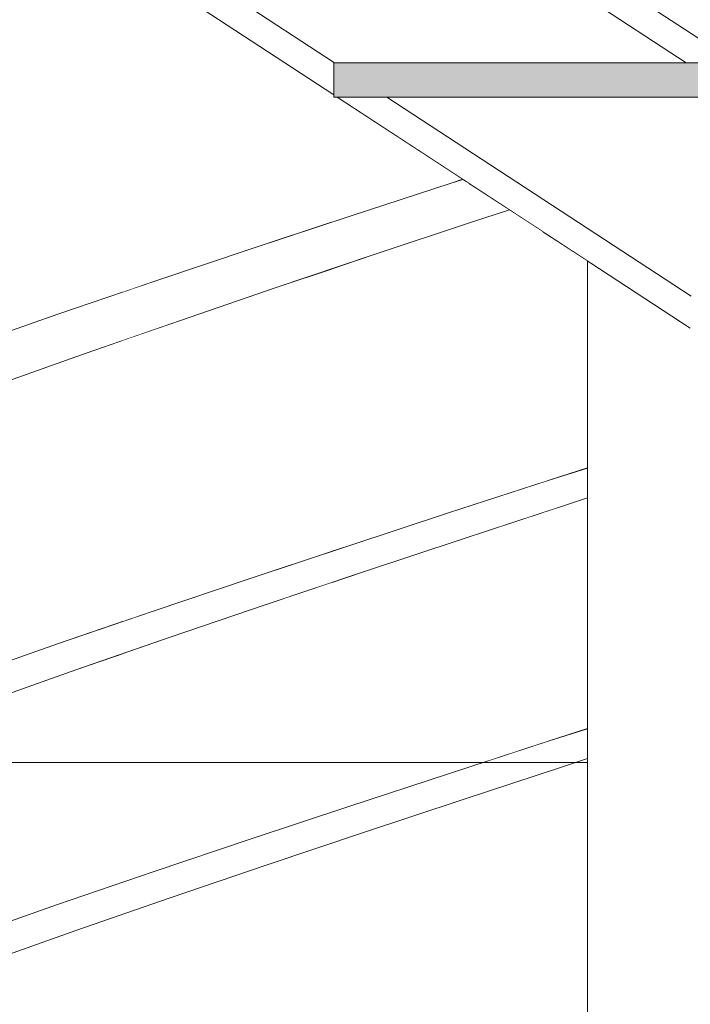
# Model space of a CAD drawing. Header units: millimetres. Extents: x 16408 to 39505, y -6861 to 26364.
# Tile 55 of 85: x 29879 to 30368, y 3660 to 4378. Entities that reach past the tile are written whole.
import ezdxf

# ---------------------------------------------------------------- set-up
doc = ezdxf.new("R2010")
doc.units = ezdxf.units.MM
doc.header["$MEASUREMENT"] = 0
doc.linetypes.add('Wipeout_Contour', pattern=[1000, 0, -1000])
for name, color, linetype, lineweight in [('0_Nr_pióra__1', 7, 'Continuous', 13), ('0_Nr_pióra__103', 7, 'Continuous', 5), ('inw_schody zewnętrzne_Nr_pióra__103', 7, 'Continuous', 5)]:
    doc.layers.add(name, color=color, linetype=linetype, lineweight=lineweight)
doc.layers.add('inw_schody zewnętrzne', color=7, linetype='Continuous')

msp = doc.modelspace()

# ---------------------------------------------------------------- wipeouts: each hides what was drawn before it
at = {"color": 254, "linetype": 'Wipeout_Contour', "lineweight": 0, "ltscale": 90292.842004}
msp.add_wipeout([(29838.98, 3709.12), (29847.51, 3709.12), (29914.79, 3732.96)], dxfattribs=at)
at = {"color": 254, "linetype": 'Wipeout_Contour', "lineweight": 0, "ltscale": 211233.918384}
msp.add_wipeout([(29848.49, 4493.12), (29805.14, 4521.46), (29805.14, 3836.43), (29955.03, 3836.43), (29955.03, 4423.46), (29851.08, 4491.43), (29848.49, 4491.43)], dxfattribs=at).dxf.layer = 'inw_schody zewnętrzne'

# ---------------------------------------------------------------- next in the draw order: wipeouts: each hides what was drawn before it
at = {"color": 254, "linetype": 'Wipeout_Contour', "lineweight": 0, "ltscale": 90365.004196}
msp.add_wipeout([(29838.98, 3899.12), (29847.51, 3899.12), (29914.79, 3922.96)], dxfattribs=at)
at = {"color": 254, "linetype": 'Wipeout_Contour', "lineweight": 0, "ltscale": 90354.326654}
msp.add_wipeout([(29838.98, 3709.12), (29914.79, 3732.96), (29907.16, 3732.96)], dxfattribs=at)
at = {"color": 254, "linetype": 'Wipeout_Contour', "lineweight": 0, "ltscale": 121246.34592}
msp.add_wipeout([(29955.03, 3836.43), (30107.22, 3836.43), (30107.22, 4323.95), (29955.03, 4423.46)], dxfattribs=at).dxf.layer = 'inw_schody zewnętrzne'

# ---------------------------------------------------------------- next in the draw order: linework, layer by layer
at = {"layer": 'inw_schody zewnętrzne_Nr_pióra__103', "color": 7, "linetype": 'Continuous', "lineweight": 5}
msp.add_line((29955.03, 3836.43), (29805.14, 3836.43), dxfattribs=at)

# ---------------------------------------------------------------- next in the draw order: wipeouts: each hides what was drawn before it
at = {"color": 254, "linetype": 'Wipeout_Contour', "lineweight": 0, "ltscale": 90426.596347}
msp.add_wipeout([(29838.98, 3899.12), (29914.79, 3922.96), (29907.16, 3922.96)], dxfattribs=at)
at = {"color": 254, "linetype": 'Wipeout_Contour', "lineweight": 0, "ltscale": 90373.505837}
msp.add_wipeout([(29847.51, 3709.12), (29920.45, 3713.92), (29914.79, 3732.96)], dxfattribs=at)
at = {"color": 254, "linetype": 'Wipeout_Contour', "lineweight": 0, "ltscale": 213079.957498}
msp.add_wipeout([(30107.22, 3836.43), (30261.06, 3836.43), (30261.06, 4223.36), (30111.08, 4321.43), (30108.49, 4321.43), (30108.49, 4323.12), (30107.22, 4323.95)], dxfattribs=at).dxf.layer = 'inw_schody zewnętrzne'

# ---------------------------------------------------------------- next in the draw order: linework, layer by layer
at = {"layer": 'inw_schody zewnętrzne_Nr_pióra__103', "color": 7, "linetype": 'Continuous', "lineweight": 5}
msp.add_line((30107.22, 3836.43), (29955.03, 3836.43), dxfattribs=at)

# ---------------------------------------------------------------- next in the draw order: wipeouts: each hides what was drawn before it
at = {"color": 254, "linetype": 'Wipeout_Contour', "lineweight": 0, "ltscale": 151668.266883}
msp.add_wipeout([(29851.08, 4491.43), (30108.49, 4323.12), (30108.49, 4346.43), (30109.02, 4346.43), (29887.26, 4491.43)], dxfattribs=at)
at = {"color": 254, "linetype": 'Wipeout_Contour', "lineweight": 0, "ltscale": 90379.777162}
msp.add_wipeout([(29847.51, 3899.12), (29853.05, 3880.08), (29920.45, 3903.92)], dxfattribs=at)
at = {"color": 254, "linetype": 'Wipeout_Contour', "lineweight": 0, "ltscale": 90504.258579}
msp.add_wipeout([(29983.45, 3756.8), (29907.16, 3732.96), (29914.79, 3732.96)], dxfattribs=at)
at = {"color": 254, "linetype": 'Wipeout_Contour', "lineweight": 0, "ltscale": 122176.626051}
msp.add_wipeout([(30293.49, 4202.16), (30261.06, 4223.36), (30261.06, 3836.43), (30293.49, 3836.43)], dxfattribs=at).dxf.layer = 'inw_schody zewnętrzne'

# ---------------------------------------------------------------- next in the draw order: wipeouts: each hides what was drawn before it
at = {"color": 254, "linetype": 'Wipeout_Contour', "lineweight": 0, "ltscale": 152234.080052}
msp.add_wipeout([(30123.49, 4491.43), (29887.26, 4491.43), (30109.02, 4346.43), (30365.58, 4346.43), (30123.49, 4504.72)], dxfattribs=at)
at = {"color": 254, "linetype": 'Wipeout_Contour', "lineweight": 0, "ltscale": 152834.683091}
msp.add_wipeout([(30147.26, 4321.43), (30111.08, 4321.43), (30368.49, 4153.12), (30368.49, 4176.43), (30369.02, 4176.43)], dxfattribs=at)
at = {"color": 254, "linetype": 'Wipeout_Contour', "lineweight": 0, "ltscale": 90445.635281}
msp.add_wipeout([(29847.51, 3899.12), (29920.45, 3903.92), (29914.79, 3922.96)], dxfattribs=at)
at = {"color": 254, "linetype": 'Wipeout_Contour', "lineweight": 0, "ltscale": 90567.994008}
msp.add_wipeout([(29976.73, 3756.8), (29907.16, 3732.96), (29983.45, 3756.8)], dxfattribs=at)

# ---------------------------------------------------------------- next in the draw order: linework, layer by layer
at = {"layer": '0_Nr_pióra__103', "color": 7, "linetype": 'Continuous', "lineweight": 5}
msp.add_line((29838.98, 3709.12), (29907.16, 3732.96), dxfattribs=at)

# ---------------------------------------------------------------- next in the draw order: wipeouts: each hides what was drawn before it
at = {"color": 254, "linetype": 'Wipeout_Contour', "lineweight": 0, "ltscale": 153399.805969}
msp.add_wipeout([(30383.49, 4321.43), (30147.26, 4321.43), (30369.02, 4176.43), (30625.58, 4176.43), (30383.49, 4334.72)], dxfattribs=at)
at = {"color": 254, "linetype": 'Wipeout_Contour', "lineweight": 0, "ltscale": 90576.702379}
msp.add_wipeout([(29907.16, 3922.96), (29914.79, 3922.96), (29983.45, 3946.8)], dxfattribs=at)
at = {"color": 254, "linetype": 'Wipeout_Contour', "lineweight": 0, "ltscale": 90518.587489}
msp.add_wipeout([(29989.22, 3737.76), (29914.79, 3732.96), (29920.45, 3713.92)], dxfattribs=at)

# ---------------------------------------------------------------- next in the draw order: linework, layer by layer
at = {"layer": '0_Nr_pióra__103', "color": 7, "linetype": 'Continuous', "lineweight": 5}
msp.add_line((29853.05, 3690.08), (29920.45, 3713.92), dxfattribs=at)

# ---------------------------------------------------------------- next in the draw order: wipeouts: each hides what was drawn before it
at = {"color": 254, "linetype": 'Wipeout_Contour', "lineweight": 0, "ltscale": 520316.575892}
msp.add_wipeout([(29603.49, 4868.38), (29603.49, 4844.72), (29845.58, 4686.43), (29863.49, 4686.43), (29863.49, 4674.72), (30105.58, 4516.43), (30123.49, 4516.43), (30123.49, 4504.72), (30365.58, 4346.43), (30383.49, 4346.43), (30383.49, 4334.72), (30625.58, 4176.43), (30643.49, 4176.43), (30643.49, 4164.72), (30885.58, 4006.43), (30903.49, 4006.43), (30903.49, 4018.38)], dxfattribs=at)
at = {"color": 254, "linetype": 'Wipeout_Contour', "lineweight": 0, "ltscale": 90640.543065}
msp.add_wipeout([(29976.73, 3946.8), (29907.16, 3922.96), (29983.45, 3946.8)], dxfattribs=at)
at = {"color": 254, "linetype": 'Wipeout_Contour', "lineweight": 0, "ltscale": 90585.493499}
msp.add_wipeout([(29983.45, 3756.8), (29914.79, 3732.96), (29989.22, 3737.76)], dxfattribs=at)

# ---------------------------------------------------------------- next in the draw order: hatches: boundary and pattern name
at = {"layer": '0_Nr_pióra__1', "linetype": 'Continuous', "lineweight": 0, "true_color": 0x000000}
msp.add_hatch(color=18, dxfattribs=at).paths.add_polyline_path([(30383.49, 4321.43), (30383.49, 4346.43), (30108.49, 4346.43), (30108.49, 4321.43)])

# ---------------------------------------------------------------- next in the draw order: linework, layer by layer
at = {"layer": '0_Nr_pióra__103', "color": 7, "linetype": 'Continuous', "lineweight": 5}
for p, q in [((30365.58, 4346.43), (30123.49, 4504.72)), ((30108.49, 4323.12), (29851.08, 4491.43)), ((30109.02, 4346.43), (29887.26, 4491.43)), ((30108.49, 4346.43), (30108.49, 4321.43)), ((30383.49, 4346.43), (30108.49, 4346.43)), ((30383.49, 4321.43), (30108.49, 4321.43)), ((29838.98, 3899.12), (29907.16, 3922.96))]:
    msp.add_line(p, q, dxfattribs=at)

# ---------------------------------------------------------------- next in the draw order: wipeouts: each hides what was drawn before it
at = {"color": 254, "linetype": 'Wipeout_Contour', "lineweight": 0, "ltscale": 90471.543097}
msp.add_wipeout([(29839.62, 4139.6), (29852.41, 4139.6), (29919.53, 4163.44)], dxfattribs=at)
at = {"color": 254, "linetype": 'Wipeout_Contour', "lineweight": 0, "ltscale": 90590.785366}
msp.add_wipeout([(29989.22, 3927.76), (29914.79, 3922.96), (29920.45, 3903.92)], dxfattribs=at)
at = {"color": 254, "linetype": 'Wipeout_Contour', "lineweight": 0, "ltscale": 90719.647008}
msp.add_wipeout([(29976.73, 3756.8), (29983.45, 3756.8), (30053.33, 3780.63)], dxfattribs=at)

# ---------------------------------------------------------------- next in the draw order: linework, layer by layer
at = {"layer": '0_Nr_pióra__103', "color": 7, "linetype": 'Continuous', "lineweight": 5}
msp.add_line((29853.05, 3880.08), (29920.45, 3903.92), dxfattribs=at)

# ---------------------------------------------------------------- next in the draw order: wipeouts: each hides what was drawn before it
at = {"color": 254, "linetype": 'Wipeout_Contour', "lineweight": 0, "ltscale": 90529.415631}
msp.add_wipeout([(29839.62, 4139.6), (29919.53, 4163.44), (29908.08, 4163.44)], dxfattribs=at)
at = {"color": 254, "linetype": 'Wipeout_Contour', "lineweight": 0, "ltscale": 90657.903922}
msp.add_wipeout([(29983.45, 3946.8), (29914.79, 3922.96), (29989.22, 3927.76)], dxfattribs=at)
at = {"color": 254, "linetype": 'Wipeout_Contour', "lineweight": 0, "ltscale": 90785.487226}
msp.add_wipeout([(29976.73, 3756.8), (30053.33, 3780.63), (30047.53, 3780.63)], dxfattribs=at)

# ---------------------------------------------------------------- next in the draw order: linework, layer by layer
at = {"layer": '0_Nr_pióra__103', "color": 7, "linetype": 'Continuous', "lineweight": 5}
msp.add_line((29907.16, 3732.96), (29976.73, 3756.8), dxfattribs=at)

# ---------------------------------------------------------------- next in the draw order: wipeouts: each hides what was drawn before it
at = {"color": 254, "linetype": 'Wipeout_Contour', "lineweight": 0, "ltscale": 90493.189483}
msp.add_wipeout([(29852.41, 4139.6), (29860.72, 4111.04), (29928.03, 4134.88)], dxfattribs=at)
at = {"color": 254, "linetype": 'Wipeout_Contour', "lineweight": 0, "ltscale": 90792.367922}
msp.add_wipeout([(29976.73, 3946.8), (29983.45, 3946.8), (30053.33, 3970.63)], dxfattribs=at)
at = {"color": 254, "linetype": 'Wipeout_Contour', "lineweight": 0, "ltscale": 90733.240482}
msp.add_wipeout([(29983.45, 3756.8), (29989.22, 3737.76), (30059.19, 3761.59)], dxfattribs=at)

# ---------------------------------------------------------------- next in the draw order: linework, layer by layer
at = {"layer": '0_Nr_pióra__103', "color": 7, "linetype": 'Continuous', "lineweight": 5}
msp.add_line((29920.45, 3713.92), (29989.22, 3737.76), dxfattribs=at)

# ---------------------------------------------------------------- next in the draw order: wipeouts: each hides what was drawn before it
at = {"color": 254, "linetype": 'Wipeout_Contour', "lineweight": 0, "ltscale": 90557.76574}
msp.add_wipeout([(29852.41, 4139.6), (29928.03, 4134.88), (29919.53, 4163.44)], dxfattribs=at)
at = {"color": 254, "linetype": 'Wipeout_Contour', "lineweight": 0, "ltscale": 90858.311266}
msp.add_wipeout([(29976.73, 3946.8), (30053.33, 3970.63), (30047.53, 3970.63)], dxfattribs=at)
at = {"color": 254, "linetype": 'Wipeout_Contour', "lineweight": 0, "ltscale": 90801.259886}
msp.add_wipeout([(29983.45, 3756.8), (30059.19, 3761.59), (30053.33, 3780.63)], dxfattribs=at)

# ---------------------------------------------------------------- next in the draw order: linework, layer by layer
at = {"layer": '0_Nr_pióra__103', "color": 7, "linetype": 'Continuous', "lineweight": 5}
msp.add_line((29907.16, 3922.96), (29976.73, 3946.8), dxfattribs=at)

# ---------------------------------------------------------------- next in the draw order: wipeouts: each hides what was drawn before it
at = {"color": 254, "linetype": 'Wipeout_Contour', "lineweight": 0, "ltscale": 90683.536106}
msp.add_wipeout([(29988.02, 4187.28), (29908.08, 4163.44), (29919.53, 4163.44)], dxfattribs=at)
at = {"color": 254, "linetype": 'Wipeout_Contour', "lineweight": 0, "ltscale": 90805.716602}
msp.add_wipeout([(29983.45, 3946.8), (29989.22, 3927.76), (30059.19, 3951.59)], dxfattribs=at)
at = {"color": 254, "linetype": 'Wipeout_Contour', "lineweight": 0, "ltscale": 90938.516546}
msp.add_wipeout([(30047.53, 3780.63), (30053.33, 3780.63), (30124.24, 3804.47)], dxfattribs=at)

# ---------------------------------------------------------------- next in the draw order: linework, layer by layer
at = {"layer": '0_Nr_pióra__103', "color": 7, "linetype": 'Continuous', "lineweight": 5}
msp.add_line((29920.45, 3903.92), (29989.22, 3927.76), dxfattribs=at)

# ---------------------------------------------------------------- next in the draw order: wipeouts: each hides what was drawn before it
at = {"color": 254, "linetype": 'Wipeout_Contour', "lineweight": 0, "ltscale": 90744.084913}
msp.add_wipeout([(29908.08, 4163.44), (29988.02, 4187.28), (29977.93, 4187.28)], dxfattribs=at)
at = {"color": 254, "linetype": 'Wipeout_Contour', "lineweight": 0, "ltscale": 90873.946954}
msp.add_wipeout([(29983.45, 3946.8), (30059.19, 3951.59), (30053.33, 3970.63)], dxfattribs=at)
at = {"color": 254, "linetype": 'Wipeout_Contour', "lineweight": 0, "ltscale": 91006.310453}
msp.add_wipeout([(30119.39, 3804.47), (30047.53, 3780.63), (30124.24, 3804.47)], dxfattribs=at)

# ---------------------------------------------------------------- next in the draw order: linework, layer by layer
at = {"layer": '0_Nr_pióra__103', "color": 7, "linetype": 'Continuous', "lineweight": 5}
for p, q in [((29839.62, 4139.6), (29908.08, 4163.44)), ((29976.73, 3756.8), (30047.53, 3780.63))]:
    msp.add_line(p, q, dxfattribs=at)

# ---------------------------------------------------------------- next in the draw order: wipeouts: each hides what was drawn before it
at = {"color": 254, "linetype": 'Wipeout_Contour', "lineweight": 0, "ltscale": 90704.151207}
msp.add_wipeout([(29996.67, 4158.72), (29919.53, 4163.44), (29928.03, 4134.88)], dxfattribs=at)
at = {"color": 254, "linetype": 'Wipeout_Contour', "lineweight": 0, "ltscale": 91011.51047}
msp.add_wipeout([(30047.53, 3970.63), (30053.33, 3970.63), (30124.24, 3994.47)], dxfattribs=at)
at = {"color": 254, "linetype": 'Wipeout_Contour', "lineweight": 0, "ltscale": 90951.33179}
msp.add_wipeout([(30130.19, 3785.43), (30053.33, 3780.63), (30059.19, 3761.59)], dxfattribs=at)

# ---------------------------------------------------------------- next in the draw order: linework, layer by layer
at = {"layer": '0_Nr_pióra__103', "color": 7, "linetype": 'Continuous', "lineweight": 5}
for p, q in [((29860.72, 4111.04), (29928.03, 4134.88)), ((29989.22, 3737.76), (30059.19, 3761.59))]:
    msp.add_line(p, q, dxfattribs=at)

# ---------------------------------------------------------------- next in the draw order: wipeouts: each hides what was drawn before it
at = {"color": 254, "linetype": 'Wipeout_Contour', "lineweight": 0, "ltscale": 90769.919567}
msp.add_wipeout([(29988.02, 4187.28), (29919.53, 4163.44), (29996.67, 4158.72)], dxfattribs=at)
at = {"color": 254, "linetype": 'Wipeout_Contour', "lineweight": 0, "ltscale": 91079.40549}
msp.add_wipeout([(30047.53, 3970.63), (30124.24, 3994.47), (30119.39, 3994.47)], dxfattribs=at)
at = {"color": 254, "linetype": 'Wipeout_Contour', "lineweight": 0, "ltscale": 91020.313283}
msp.add_wipeout([(30053.33, 3780.63), (30130.19, 3785.43), (30124.24, 3804.47)], dxfattribs=at)

# ---------------------------------------------------------------- next in the draw order: linework, layer by layer
at = {"layer": '0_Nr_pióra__103', "color": 7, "linetype": 'Continuous', "lineweight": 5}
msp.add_line((29976.73, 3946.8), (30047.53, 3970.63), dxfattribs=at)

# ---------------------------------------------------------------- next in the draw order: wipeouts: each hides what was drawn before it
at = {"color": 254, "linetype": 'Wipeout_Contour', "lineweight": 0, "ltscale": 90899.466769}
msp.add_wipeout([(29977.93, 4187.28), (29988.02, 4187.28), (30057.71, 4211.11)], dxfattribs=at)
at = {"color": 254, "linetype": 'Wipeout_Contour', "lineweight": 0, "ltscale": 91024.082092}
msp.add_wipeout([(30130.19, 3975.43), (30053.33, 3970.63), (30059.19, 3951.59)], dxfattribs=at)
at = {"color": 254, "linetype": 'Wipeout_Contour', "lineweight": 0, "ltscale": 91160.368389}
msp.add_wipeout([(30196.04, 3828.31), (30119.39, 3804.47), (30124.24, 3804.47)], dxfattribs=at)

# ---------------------------------------------------------------- next in the draw order: linework, layer by layer
at = {"layer": '0_Nr_pióra__103', "color": 7, "linetype": 'Continuous', "lineweight": 5}
msp.add_line((29989.22, 3927.76), (30059.19, 3951.59), dxfattribs=at)

# ---------------------------------------------------------------- next in the draw order: wipeouts: each hides what was drawn before it
at = {"color": 254, "linetype": 'Wipeout_Contour', "lineweight": 0, "ltscale": 90962.554059}
msp.add_wipeout([(29977.93, 4187.28), (30057.71, 4211.11), (30049.01, 4211.11)], dxfattribs=at)
at = {"color": 254, "linetype": 'Wipeout_Contour', "lineweight": 0, "ltscale": 91093.273051}
msp.add_wipeout([(30053.33, 3970.63), (30130.19, 3975.43), (30124.24, 3994.47)], dxfattribs=at)
at = {"color": 254, "linetype": 'Wipeout_Contour', "lineweight": 0, "ltscale": 91229.960132}
msp.add_wipeout([(30192.13, 3828.31), (30119.39, 3804.47), (30196.04, 3828.31)], dxfattribs=at)

# ---------------------------------------------------------------- next in the draw order: linework, layer by layer
at = {"layer": '0_Nr_pióra__103', "color": 7, "linetype": 'Continuous', "lineweight": 5}
for p, q in [((29908.08, 4163.44), (29977.93, 4187.28)), ((30047.53, 3780.63), (30119.39, 3804.47))]:
    msp.add_line(p, q, dxfattribs=at)

# ---------------------------------------------------------------- next in the draw order: wipeouts: each hides what was drawn before it
at = {"color": 254, "linetype": 'Wipeout_Contour', "lineweight": 0, "ltscale": 90918.983963}
msp.add_wipeout([(29988.02, 4187.28), (29996.67, 4158.72), (30066.5, 4182.56)], dxfattribs=at)
at = {"color": 254, "linetype": 'Wipeout_Contour', "lineweight": 0, "ltscale": 91233.631618}
msp.add_wipeout([(30196.04, 4018.31), (30119.39, 3994.47), (30124.24, 3994.47)], dxfattribs=at)
at = {"color": 254, "linetype": 'Wipeout_Contour', "lineweight": 0, "ltscale": 91172.364332}
msp.add_wipeout([(30202.05, 3809.27), (30124.24, 3804.47), (30130.19, 3785.43)], dxfattribs=at)

# ---------------------------------------------------------------- next in the draw order: linework, layer by layer
at = {"layer": '0_Nr_pióra__103', "color": 7, "linetype": 'Continuous', "lineweight": 5}
for p, q in [((29928.03, 4134.88), (29996.67, 4158.72)), ((30059.19, 3761.59), (30130.19, 3785.43))]:
    msp.add_line(p, q, dxfattribs=at)

# ---------------------------------------------------------------- next in the draw order: wipeouts: each hides what was drawn before it
at = {"color": 254, "linetype": 'Wipeout_Contour', "lineweight": 0, "ltscale": 90985.802929}
msp.add_wipeout([(29988.02, 4187.28), (30066.5, 4182.56), (30057.71, 4211.11)], dxfattribs=at)
at = {"color": 254, "linetype": 'Wipeout_Contour', "lineweight": 0, "ltscale": 91303.322582}
msp.add_wipeout([(30192.13, 4018.31), (30119.39, 3994.47), (30196.04, 4018.31)], dxfattribs=at)
at = {"color": 254, "linetype": 'Wipeout_Contour', "lineweight": 0, "ltscale": 91242.154413}
msp.add_wipeout([(30196.04, 3828.31), (30124.24, 3804.47), (30202.05, 3809.27)], dxfattribs=at)

# ---------------------------------------------------------------- next in the draw order: linework, layer by layer
at = {"layer": '0_Nr_pióra__103', "color": 7, "linetype": 'Continuous', "lineweight": 5}
msp.add_line((30047.53, 3970.63), (30119.39, 3994.47), dxfattribs=at)

# ---------------------------------------------------------------- next in the draw order: wipeouts: each hides what was drawn before it
at = {"color": 254, "linetype": 'Wipeout_Contour', "lineweight": 0, "ltscale": 91118.845458}
msp.add_wipeout([(30049.01, 4211.11), (30057.71, 4211.11), (30128.43, 4234.95)], dxfattribs=at)
at = {"color": 254, "linetype": 'Wipeout_Contour', "lineweight": 0, "ltscale": 91245.38515}
msp.add_wipeout([(30202.05, 3999.27), (30124.24, 3994.47), (30130.19, 3975.43)], dxfattribs=at)
at = {"color": 254, "linetype": 'Wipeout_Contour', "lineweight": 0, "ltscale": 91384.696765}
msp.add_wipeout([(30192.13, 3828.31), (30196.04, 3828.31), (30268.55, 3852.15)], dxfattribs=at)

# ---------------------------------------------------------------- next in the draw order: linework, layer by layer
at = {"layer": '0_Nr_pióra__103', "color": 7, "linetype": 'Continuous', "lineweight": 5}
msp.add_line((30059.19, 3951.59), (30130.19, 3975.43), dxfattribs=at)

# ---------------------------------------------------------------- next in the draw order: wipeouts: each hides what was drawn before it
at = {"color": 254, "linetype": 'Wipeout_Contour', "lineweight": 0, "ltscale": 91184.327243}
msp.add_wipeout([(30121.14, 4234.95), (30049.01, 4211.11), (30128.43, 4234.95)], dxfattribs=at)
at = {"color": 254, "linetype": 'Wipeout_Contour', "lineweight": 0, "ltscale": 91315.383337}
msp.add_wipeout([(30196.04, 4018.31), (30124.24, 3994.47), (30202.05, 3999.27)], dxfattribs=at)
at = {"color": 254, "linetype": 'Wipeout_Contour', "lineweight": 0, "ltscale": 91455.926142}
msp.add_wipeout([(30192.13, 3828.31), (30268.55, 3852.15), (30265.6, 3852.15)], dxfattribs=at)

# ---------------------------------------------------------------- next in the draw order: linework, layer by layer
at = {"layer": '0_Nr_pióra__103', "color": 7, "linetype": 'Continuous', "lineweight": 5}
for p, q in [((29977.93, 4187.28), (30049.01, 4211.11)), ((30119.39, 3804.47), (30192.13, 3828.31))]:
    msp.add_line(p, q, dxfattribs=at)

# ---------------------------------------------------------------- next in the draw order: wipeouts: each hides what was drawn before it
at = {"color": 254, "linetype": 'Wipeout_Contour', "lineweight": 0, "ltscale": 91137.200499}
msp.add_wipeout([(30057.71, 4211.11), (30066.5, 4182.56), (30137.34, 4206.39)], dxfattribs=at)
at = {"color": 254, "linetype": 'Wipeout_Contour', "lineweight": 0, "ltscale": 91458.226}
msp.add_wipeout([(30192.13, 4018.31), (30196.04, 4018.31), (30268.55, 4042.15)], dxfattribs=at)
at = {"color": 254, "linetype": 'Wipeout_Contour', "lineweight": 0, "ltscale": 91395.834102}
msp.add_wipeout([(30196.04, 3828.31), (30202.05, 3809.27), (30274.6, 3833.11)], dxfattribs=at)

# ---------------------------------------------------------------- next in the draw order: linework, layer by layer
at = {"layer": '0_Nr_pióra__103', "color": 7, "linetype": 'Continuous', "lineweight": 5}
for p, q in [((29996.67, 4158.72), (30066.5, 4182.56)), ((30130.19, 3785.43), (30202.05, 3809.27))]:
    msp.add_line(p, q, dxfattribs=at)

# ---------------------------------------------------------------- next in the draw order: wipeouts: each hides what was drawn before it
at = {"color": 254, "linetype": 'Wipeout_Contour', "lineweight": 0, "ltscale": 91204.926183}
msp.add_wipeout([(30057.71, 4211.11), (30137.34, 4206.39), (30128.43, 4234.95)], dxfattribs=at)
at = {"color": 254, "linetype": 'Wipeout_Contour', "lineweight": 0, "ltscale": 91529.552835}
msp.add_wipeout([(30192.13, 4018.31), (30268.55, 4042.15), (30265.6, 4042.15)], dxfattribs=at)
at = {"color": 254, "linetype": 'Wipeout_Contour', "lineweight": 0, "ltscale": 91466.27748}
msp.add_wipeout([(30196.04, 3828.31), (30274.6, 3833.11), (30268.55, 3852.15)], dxfattribs=at)

# ---------------------------------------------------------------- next in the draw order: linework, layer by layer
at = {"layer": '0_Nr_pióra__103', "color": 7, "linetype": 'Continuous', "lineweight": 5}
msp.add_line((30119.39, 3994.47), (30192.13, 4018.31), dxfattribs=at)
at = {"layer": 'inw_schody zewnętrzne_Nr_pióra__103', "color": 7, "linetype": 'Continuous', "lineweight": 5}
msp.add_line((30261.06, 3836.43), (30107.22, 3836.43), dxfattribs=at)

# ---------------------------------------------------------------- next in the draw order: wipeouts: each hides what was drawn before it
at = {"color": 254, "linetype": 'Wipeout_Contour', "lineweight": 0, "ltscale": 91341.174536}
msp.add_wipeout([(30200.02, 4258.79), (30121.14, 4234.95), (30128.43, 4234.95)], dxfattribs=at)
at = {"color": 254, "linetype": 'Wipeout_Contour', "lineweight": 0, "ltscale": 91469.122174}
msp.add_wipeout([(30196.04, 4018.31), (30202.05, 3999.27), (30274.6, 4023.11)], dxfattribs=at)
at = {"color": 254, "linetype": 'Wipeout_Contour', "lineweight": 0, "ltscale": 122099.316495}
msp.add_wipeout([(30265.6, 3852.15), (30268.55, 3852.15), (30293.49, 3860.29), (30293.49, 3860.9)], dxfattribs=at)

# ---------------------------------------------------------------- next in the draw order: linework, layer by layer
at = {"layer": '0_Nr_pióra__103', "color": 7, "linetype": 'Continuous', "lineweight": 5}
msp.add_line((30130.19, 3975.43), (30202.05, 3999.27), dxfattribs=at)

# ---------------------------------------------------------------- next in the draw order: wipeouts: each hides what was drawn before it
at = {"color": 254, "linetype": 'Wipeout_Contour', "lineweight": 0, "ltscale": 91408.900978}
msp.add_wipeout([(30194.16, 4258.79), (30121.14, 4234.95), (30200.02, 4258.79)], dxfattribs=at)
at = {"color": 254, "linetype": 'Wipeout_Contour', "lineweight": 0, "ltscale": 91539.772421}
msp.add_wipeout([(30196.04, 4018.31), (30274.6, 4023.11), (30268.55, 4042.15)], dxfattribs=at)
at = {"color": 254, "linetype": 'Wipeout_Contour', "lineweight": 0, "ltscale": 91586.416655}
msp.add_wipeout([(30265.6, 3852.15), (30293.49, 3860.9), (30293.49, 3861.13)], dxfattribs=at)

# ---------------------------------------------------------------- next in the draw order: linework, layer by layer
at = {"layer": '0_Nr_pióra__103', "color": 7, "linetype": 'Continuous', "lineweight": 5}
msp.add_line((30049.01, 4211.11), (30121.14, 4234.95), dxfattribs=at)

# ---------------------------------------------------------------- next in the draw order: wipeouts: each hides what was drawn before it
at = {"color": 254, "linetype": 'Wipeout_Contour', "lineweight": 0, "ltscale": 91358.30576}
msp.add_wipeout([(30209.03, 4230.23), (30128.43, 4234.95), (30137.34, 4206.39)], dxfattribs=at)
at = {"color": 254, "linetype": 'Wipeout_Contour', "lineweight": 0, "ltscale": 122197.656722}
msp.add_wipeout([(30265.6, 4042.15), (30268.55, 4042.15), (30293.49, 4050.29), (30293.49, 4050.9)], dxfattribs=at)
at = {"color": 254, "linetype": 'Wipeout_Contour', "lineweight": 0, "ltscale": 122102.190926}
msp.add_wipeout([(30268.55, 3852.15), (30274.6, 3833.11), (30293.49, 3839.27), (30293.49, 3853.66)], dxfattribs=at)

# ---------------------------------------------------------------- next in the draw order: linework, layer by layer
at = {"layer": '0_Nr_pióra__103', "color": 7, "linetype": 'Continuous', "lineweight": 5}
for p, q in [((30066.5, 4182.56), (30137.34, 4206.39)), ((30202.05, 3809.27), (30274.6, 3833.11)), ((30274.6, 3833.11), (30293.49, 3839.27))]:
    msp.add_line(p, q, dxfattribs=at)
at = {"layer": 'inw_schody zewnętrzne_Nr_pióra__103', "color": 7, "linetype": 'Continuous', "lineweight": 5}
msp.add_line((30293.49, 3836.43), (30261.06, 3836.43), dxfattribs=at)

# ---------------------------------------------------------------- next in the draw order: wipeouts: each hides what was drawn before it
at = {"color": 254, "linetype": 'Wipeout_Contour', "lineweight": 0, "ltscale": 91426.792254}
msp.add_wipeout([(30128.43, 4234.95), (30209.03, 4230.23), (30200.02, 4258.79)], dxfattribs=at)
at = {"color": 254, "linetype": 'Wipeout_Contour', "lineweight": 0, "ltscale": 91660.197001}
msp.add_wipeout([(30265.6, 4042.15), (30293.49, 4050.9), (30293.49, 4051.13)], dxfattribs=at)
at = {"color": 254, "linetype": 'Wipeout_Contour', "lineweight": 0, "ltscale": 91588.22029}
msp.add_wipeout([(30268.55, 3852.15), (30293.49, 3853.66), (30293.49, 3860.29)], dxfattribs=at)

# ---------------------------------------------------------------- next in the draw order: linework, layer by layer
at = {"layer": '0_Nr_pióra__103', "color": 7, "linetype": 'Continuous', "lineweight": 5}
for p, q in [((30265.6, 3852.15), (30293.49, 3861.13)), ((30192.13, 3828.31), (30265.6, 3852.15))]:
    msp.add_line(p, q, dxfattribs=at)

# ---------------------------------------------------------------- next in the draw order: wipeouts: each hides what was drawn before it
at = {"color": 254, "linetype": 'Wipeout_Contour', "lineweight": 0, "ltscale": 121996.942736}
msp.add_wipeout([(30194.16, 4258.79), (30200.02, 4258.79), (30204.58, 4260.29), (30202.83, 4261.44)], dxfattribs=at)
at = {"color": 254, "linetype": 'Wipeout_Contour', "lineweight": 0, "ltscale": 122200.236568}
msp.add_wipeout([(30268.55, 4042.15), (30274.6, 4023.11), (30293.49, 4029.27), (30293.49, 4043.66)], dxfattribs=at)

# ---------------------------------------------------------------- next in the draw order: linework, layer by layer
at = {"layer": '0_Nr_pióra__103', "color": 7, "linetype": 'Continuous', "lineweight": 5}
for p, q in [((30274.6, 4023.11), (30293.49, 4029.27)), ((30202.05, 3999.27), (30274.6, 4023.11))]:
    msp.add_line(p, q, dxfattribs=at)

# ---------------------------------------------------------------- next in the draw order: wipeouts: each hides what was drawn before it
at = {"color": 254, "linetype": 'Wipeout_Contour', "lineweight": 0, "ltscale": 91496.435926}
msp.add_wipeout([(30194.16, 4258.79), (30202.83, 4261.44), (30202.67, 4261.54)], dxfattribs=at)
at = {"color": 254, "linetype": 'Wipeout_Contour', "lineweight": 0, "ltscale": 91661.944051}
msp.add_wipeout([(30268.55, 4042.15), (30293.49, 4043.66), (30293.49, 4050.29)], dxfattribs=at)

# ---------------------------------------------------------------- next in the draw order: linework, layer by layer
at = {"layer": '0_Nr_pióra__103', "color": 7, "linetype": 'Continuous', "lineweight": 5}
for p, q in [((30121.14, 4234.95), (30194.16, 4258.79)), ((30293.49, 2909.55), (30293.49, 4202.16)), ((30265.6, 4042.15), (30293.49, 4051.13)), ((30192.13, 4018.31), (30265.6, 4042.15))]:
    msp.add_line(p, q, dxfattribs=at)

# ---------------------------------------------------------------- next in the draw order: wipeouts: each hides what was drawn before it
at = {"color": 254, "linetype": 'Wipeout_Contour', "lineweight": 0, "ltscale": 122041.803892}
msp.add_wipeout([(30200.02, 4258.79), (30209.03, 4230.23), (30236.65, 4239.33), (30207.55, 4258.35)], dxfattribs=at)

# ---------------------------------------------------------------- next in the draw order: linework, layer by layer
at = {"layer": '0_Nr_pióra__103', "color": 7, "linetype": 'Continuous', "lineweight": 5}
for p, q in [((30209.03, 4230.23), (30236.65, 4239.33)), ((30137.34, 4206.39), (30209.03, 4230.23))]:
    msp.add_line(p, q, dxfattribs=at)

# ---------------------------------------------------------------- next in the draw order: wipeouts: each hides what was drawn before it
at = {"color": 254, "linetype": 'Wipeout_Contour', "lineweight": 0, "ltscale": 91508.462235}
msp.add_wipeout([(30204.58, 4260.29), (30200.02, 4258.79), (30207.55, 4258.35)], dxfattribs=at)

# ---------------------------------------------------------------- next in the draw order: linework, layer by layer
at = {"layer": '0_Nr_pióra__103', "color": 7, "linetype": 'Continuous', "lineweight": 5}
for p, q in [((31181.81, 3836.4), (29618.49, 4858.57)), ((30368.49, 4153.12), (30111.08, 4321.43)), ((30369.02, 4176.43), (30147.26, 4321.43)), ((30194.16, 4258.79), (30202.67, 4261.54))]:
    msp.add_line(p, q, dxfattribs=at)

doc.saveas('drawing.dxf')
